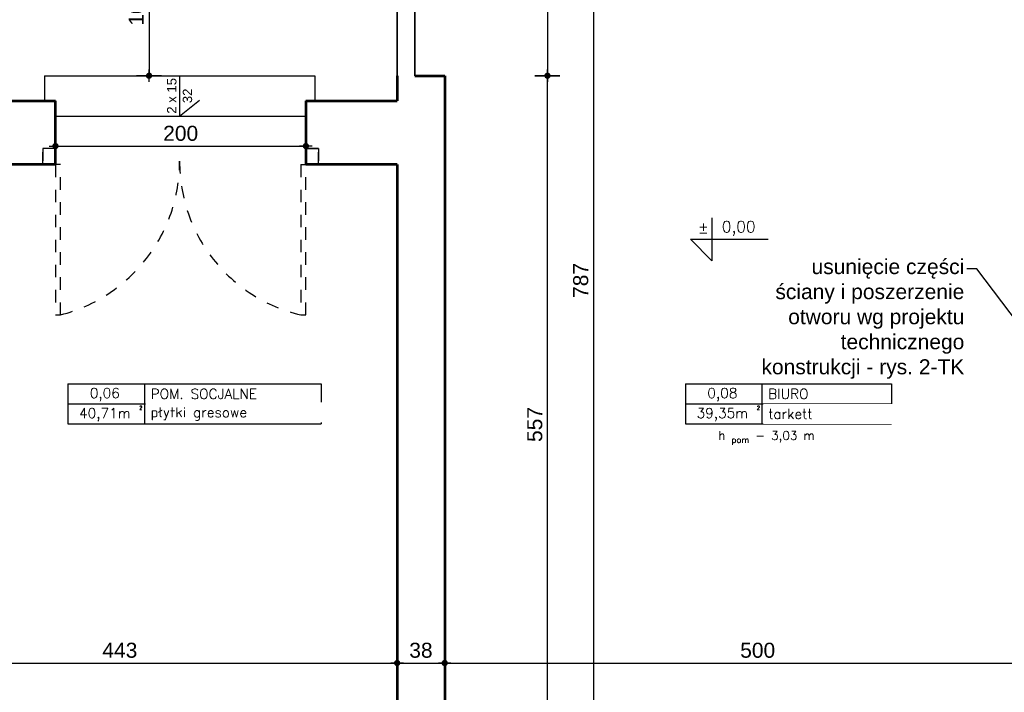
# Model space of a CAD drawing. Header units: millimetres. Extents: x 11979 to 37895, y 18730 to 47884.
# Tile 223 of 256: x 34311 to 35098, y 44335 to 44872. Entities that reach past the tile are written whole.
import ezdxf
from ezdxf import colors
from ezdxf.entities.mleader import LeaderData, LeaderLine
from ezdxf.enums import TextEntityAlignment as Align
from ezdxf.math import Vec2, Vec3

# ---------------------------------------------------------------- set-up
doc = ezdxf.new("R2010")
doc.units = ezdxf.units.MM
doc.linetypes.add('4002', pattern=[2, 1, -1])
doc.linetypes.add('DASHED', pattern=[19.05, 12.7, -6.35])
for name, color, linetype in [('- niebieska cienka - izolacja', 120, 'Continuous'), ('-LI-WIDOK', 2, 'Continuous'), ('-MEBLE', 1, 'Continuous'), ('-WYMIAR', 8, 'Continuous'), ('_PROJEKTOWANE', 5, 'Continuous'), ('drzwi łuk', 1, 'Continuous'), ('PROJEKTOWANE', 5, 'Continuous')]:
    doc.layers.add(name, color=color, linetype=linetype)
for name, color, linetype, lineweight in [('-ŚCIANY DZIAŁOWE', 3, 'Continuous', 35), ('-ŚCIANY NOŚNE', 4, 'Continuous', 53), ('CIENKA - KRESKOWANIA', 254, 'Continuous', 0), ('CIENKA - OPISY', 2, 'Continuous', 25)]:
    doc.layers.add(name, color=color, linetype=linetype, lineweight=lineweight)
doc.layers.add('DO USU', color=7, linetype='Continuous', true_color=0x969696)
doc.styles.add('SIMPLEX', font='simplex')
doc.styles.get("Standard").update_dxf_attribs({"font": 'arial.ttf'})
doc.dimstyles.new('CZA-KROPKA-50', dxfattribs={"dimtxt": 12, "dimasz": 1, "dimexe": 2, "dimexo": 25, "dimgap": 4, "dimtad": 1, "dimdec": 1, "dimrnd": 0.5, "dimzin": 9, "dimdsep": 46, "dimtxsty": 'Standard', "dimblk": 'CZA-KROPKA', "dimblk1": 'CZA-KROPKA', "dimblk2": 'CZA-KROPKA', "dimsah": 1, "dimcen": -20, "dimse1": 1, "dimse2": 1, "dimclrd": 8, "dimclre": 8, "dimclrt": 9, "dimadec": 0, "dimazin": 0, "dimtfac": 1, "dimtdec": 1, "dimtmove": 1, "dimatfit": 3, "dimldrblk": 'CZA-KROPKA', "dimfxl": 1, "dimtolj": 1, "dimtzin": 9, "dimarcsym": 0})

# ---------------------------------------------------------------- blocks, each defined once
blk = doc.blocks.new('CZA-KROPKA')
at = {"layer": '-WYMIAR', "linetype": 'ByBlock'}
for p, q in [((0, 10), (0, -10)), ((5, 0), (-5, 0))]:
    blk.add_line(p, q, dxfattribs=at)
at = {"layer": '-WYMIAR', "linetype": 'ByBlock', "const_width": 2.5}
blk.add_lwpolyline([(-1.25, 0, 1), (1.25, 0, 1)], format="xyb", close=True, dxfattribs=at)
blk = doc.blocks.new('*D2686')
at = {"layer": '-LI-WIDOK', "color": 8, "lineweight": -2}
blk.add_line((34170.93, 44358.43), (34611.93, 44358.43), dxfattribs=at)
at = {"layer": 'Defpoints', "color": 0}
for p in [(34169.93, 44619.43), (34612.93, 44358.43), (34612.93, 44358.43)]:
    blk.add_point(p, dxfattribs=at)
at = {"layer": '-LI-WIDOK', "color": 8, "lineweight": -2, "rotation": 180}
blk.add_blockref('CZA-KROPKA', (34169.93, 44358.43), dxfattribs=at)
at = {"layer": '-LI-WIDOK', "color": 8, "lineweight": -2}
blk.add_blockref('CZA-KROPKA', (34612.93, 44358.43), dxfattribs=at)
at = {"layer": '-LI-WIDOK', "color": 9, "insert": (34391.43, 44368.56), "char_height": 12, "attachment_point": 5}
blk.add_mtext('\\A1;443', dxfattribs=at)
blk = doc.blocks.new('*D2687')
at = {"layer": '-LI-WIDOK', "color": 8, "lineweight": -2}
blk.add_line((34613.93, 44358.43), (34649.93, 44358.43), dxfattribs=at)
at = {"layer": 'Defpoints', "color": 0}
for p in [(34612.93, 44358.43), (34650.93, 44358.43), (34650.93, 44358.43)]:
    blk.add_point(p, dxfattribs=at)
at = {"layer": '-LI-WIDOK', "color": 8, "lineweight": -2, "rotation": 180}
blk.add_blockref('CZA-KROPKA', (34612.93, 44358.43), dxfattribs=at)
at = {"layer": '-LI-WIDOK', "color": 8, "lineweight": -2}
blk.add_blockref('CZA-KROPKA', (34650.93, 44358.43), dxfattribs=at)
at = {"layer": '-LI-WIDOK', "color": 9, "insert": (34631.93, 44368.56), "char_height": 12, "attachment_point": 5}
blk.add_mtext('\\A1;38', dxfattribs=at)
blk = doc.blocks.new('*D2688')
at = {"layer": '-LI-WIDOK', "color": 8, "lineweight": -2}
blk.add_line((34651.93, 44358.43), (35149.93, 44358.43), dxfattribs=at)
at = {"layer": 'Defpoints', "color": 0}
for p in [(34650.93, 44358.43), (35150.93, 44358.43), (35150.93, 44357.93)]:
    blk.add_point(p, dxfattribs=at)
at = {"layer": '-LI-WIDOK', "color": 8, "lineweight": -2, "rotation": 180}
blk.add_blockref('CZA-KROPKA', (34650.93, 44358.43), dxfattribs=at)
at = {"layer": '-LI-WIDOK', "color": 8, "lineweight": -2}
blk.add_blockref('CZA-KROPKA', (35150.93, 44358.43), dxfattribs=at)
at = {"layer": '-LI-WIDOK', "color": 9, "insert": (34900.93, 44368.56), "char_height": 12, "attachment_point": 5}
blk.add_mtext('\\A1;500', dxfattribs=at)
blk = doc.blocks.new('*D2738')
at = {"layer": '-LI-WIDOK', "color": 8, "lineweight": -2}
blk.add_line((34132.93, 45280.39), (36311.93, 45280.39), dxfattribs=at)
at = {"layer": 'Defpoints', "color": 0}
for p in [(36312.93, 45280.39), (34131.93, 45022.13), (36312.93, 44721.13)]:
    blk.add_point(p, dxfattribs=at)
at = {"layer": '-LI-WIDOK', "color": 8, "lineweight": -2, "rotation": 180}
blk.add_blockref('CZA-KROPKA', (34131.93, 45280.39), dxfattribs=at)
at = {"layer": '-LI-WIDOK', "color": 8, "lineweight": -2}
blk.add_blockref('CZA-KROPKA', (36312.93, 45280.39), dxfattribs=at)
at = {"layer": '-LI-WIDOK', "color": 9, "insert": (35222.43, 45290.52), "char_height": 12, "attachment_point": 5}
blk.add_mtext('\\A1;2181', dxfattribs=at)
blk = doc.blocks.new('*D2755')
at = {"layer": '-LI-WIDOK', "color": 8, "lineweight": -2}
blk.add_line((34005.68, 45107.43), (34005.68, 43687.43), dxfattribs=at)
at = {"layer": 'Defpoints', "color": 0}
for p in [(34131.93, 45108.43), (34005.68, 43686.43), (34612.93, 43686.43)]:
    blk.add_point(p, dxfattribs=at)
at = {"layer": '-LI-WIDOK', "color": 8, "lineweight": -2}
for p, rotation in [((34005.68, 45108.43), 90), ((34005.68, 43686.43), 270)]:
    blk.add_blockref('CZA-KROPKA', p, dxfattribs=dict(at, rotation=rotation))
at = {"layer": '-LI-WIDOK', "color": 9, "insert": (33995.65, 44397.43), "char_height": 12, "attachment_point": 5, "rotation": 90}
blk.add_mtext('\\A1;1422', dxfattribs=at)
blk = doc.blocks.new('*D2790')
at = {"layer": '-ŚCIANY DZIAŁOWE', "color": 8, "lineweight": -2}
blk.add_line((34733, 44271.43), (34733, 44826.43), dxfattribs=at)
at = {"layer": 'Defpoints', "color": 0}
for p in [(34650.93, 44827.43), (34733, 44827.43), (34650.93, 44270.43)]:
    blk.add_point(p, dxfattribs=at)
at = {"layer": '-ŚCIANY DZIAŁOWE', "color": 8, "lineweight": -2}
for p, rotation in [((34733, 44827.43), 90), ((34733, 44270.43), 270)]:
    blk.add_blockref('CZA-KROPKA', p, dxfattribs=dict(at, rotation=rotation))
at = {"layer": '-ŚCIANY DZIAŁOWE', "color": 9, "insert": (34722.9, 44548.93), "char_height": 12, "attachment_point": 5, "rotation": 90, "bg_fill": 3, "box_fill_scale": 1.1, "bg_fill_color": 257, "bg_fill_transparency": 0}
blk.add_mtext('\\A1;557', dxfattribs=at)
blk = doc.blocks.new('*D2791')
at = {"layer": '-ŚCIANY DZIAŁOWE', "color": 8, "lineweight": -2}
blk.add_line((34733, 44966.43), (34733, 44828.43), dxfattribs=at)
at = {"layer": 'Defpoints', "color": 0}
for p in [(34650.93, 44967.43), (34650.93, 44827.43), (34733, 44827.43)]:
    blk.add_point(p, dxfattribs=at)
at = {"layer": '-ŚCIANY DZIAŁOWE', "color": 8, "lineweight": -2}
for p, rotation in [((34733, 44967.43), 90), ((34733, 44827.43), 270)]:
    blk.add_blockref('CZA-KROPKA', p, dxfattribs=dict(at, rotation=rotation))
at = {"layer": '-ŚCIANY DZIAŁOWE', "color": 9, "insert": (34722.87, 44897.43), "char_height": 12, "attachment_point": 5, "rotation": 90, "bg_fill": 3, "box_fill_scale": 1.1, "bg_fill_color": 257, "bg_fill_transparency": 0}
blk.add_mtext('\\A1;140', dxfattribs=at)
blk = doc.blocks.new('*D2794')
at = {"layer": 'Defpoints', "color": 0}
for p in [(34340.02, 44807.43), (34540.02, 44807.43), (34540.02, 44771.24)]:
    blk.add_point(p, dxfattribs=at)
at = {"layer": 'PROJEKTOWANE', "color": 8, "lineweight": -2}
blk.add_line((34341.02, 44771.24), (34539.02, 44771.24), dxfattribs=at)
at = {"layer": 'PROJEKTOWANE', "color": 8, "lineweight": -2, "rotation": 180}
blk.add_blockref('CZA-KROPKA', (34340.02, 44771.24), dxfattribs=at)
at = {"layer": 'PROJEKTOWANE', "color": 8, "lineweight": -2}
blk.add_blockref('CZA-KROPKA', (34540.02, 44771.24), dxfattribs=at)
at = {"layer": 'PROJEKTOWANE', "color": 9, "insert": (34440.02, 44781.37), "char_height": 12, "attachment_point": 5, "bg_fill": 3, "box_fill_scale": 1.1, "bg_fill_color": 257, "bg_fill_transparency": 0}
blk.add_mtext('\\A1;200', dxfattribs=at)
blk = doc.blocks.new('*D2582')
at = {"layer": '_PROJEKTOWANE', "color": 8, "lineweight": -2}
blk.add_line((34414.76, 44934.43), (34414.76, 44828.43), dxfattribs=at)
at = {"layer": 'Defpoints', "color": 0}
for p in [(34440.93, 44935.43), (34331.11, 44827.43), (34414.76, 44827.43)]:
    blk.add_point(p, dxfattribs=at)
at = {"layer": '_PROJEKTOWANE', "color": 8, "lineweight": -2}
for p, rotation in [((34414.76, 44935.43), 90), ((34414.76, 44827.43), 270)]:
    blk.add_blockref('CZA-KROPKA', p, dxfattribs=dict(at, rotation=rotation))
at = {"layer": '_PROJEKTOWANE', "color": 9, "insert": (34404.64, 44881.43), "char_height": 12, "attachment_point": 5, "rotation": 90}
blk.add_mtext('\\A1;108', dxfattribs=at)
blk = doc.blocks.new('*D2931')
at = {"layer": '_PROJEKTOWANE', "color": 8, "lineweight": -2}
blk.add_line((34769.74, 45056.43), (34769.74, 44271.43), dxfattribs=at)
at = {"layer": 'Defpoints', "color": 0}
for p in [(34781.58, 45057.43), (34769.74, 44270.43), (34781.58, 44270.43)]:
    blk.add_point(p, dxfattribs=at)
at = {"layer": '_PROJEKTOWANE', "color": 8, "lineweight": -2}
for p, rotation in [((34769.74, 45057.43), 90), ((34769.74, 44270.43), 270)]:
    blk.add_blockref('CZA-KROPKA', p, dxfattribs=dict(at, rotation=rotation))
at = {"layer": '_PROJEKTOWANE', "color": 9, "insert": (34759.61, 44663.93), "char_height": 12, "attachment_point": 5, "rotation": 90}
blk.add_mtext('\\A1;787', dxfattribs=at)

msp = doc.modelspace()

# ---------------------------------------------------------------- linework, layer by layer
at = {"layer": '-MEBLE'}
for p, q in [((34864.4, 44714.01), (34864.4, 44679.73)), ((34847.25, 44696.87), (34909.25, 44696.87)), ((34847.25, 44696.87), (34864.4, 44679.73))]:
    msp.add_line(p, q, dxfattribs=at)
at = {"layer": '-ŚCIANY DZIAŁOWE'}
for p, q in [((34612.93, 44827.43), (34612.93, 44967.43)), ((34626.93, 44827.43), (34626.93, 44967.43))]:
    msp.add_line(p, q, dxfattribs=at)
at = {"layer": '-ŚCIANY NOŚNE'}
for p, q in [((34612.93, 44827.43), (34612.93, 44807.43)), ((34626.93, 44827.43), (34650.93, 44827.43)), ((34626.93, 44827.43), (34650.93, 44827.43)), ((34650.93, 44827.43), (34650.93, 44270.43)), ((34297.93, 44807.43), (34340.02, 44807.43)), ((34340.02, 44756.43), (34340.02, 44807.43)), ((34540.02, 44807.43), (34612.93, 44807.43)), ((34540.02, 44807.43), (34540.02, 44756.43)), ((34340.02, 44756.43), (34297.93, 44756.43)), ((34612.93, 44756.43), (34540.02, 44756.43)), ((34612.93, 44756.43), (34612.93, 44183.43))]:
    msp.add_line(p, q, dxfattribs=at)
at = {"layer": 'CIENKA - KRESKOWANIA', "linetype": 'DASHED', "ltscale": 0.5}
msp.add_line((34319.93, 44756.43), (34330.02, 44756.43), dxfattribs=at)
at = {"layer": 'CIENKA - OPISY'}
for p, q in [((34331.11, 44827.43), (34547.23, 44827.43)), ((34331.11, 44827.43), (34331.11, 44807.43)), ((34547.23, 44827.43), (34547.23, 44807.43))]:
    msp.add_line(p, q, dxfattribs=at)
at = {"layer": 'DO USU', "linetype": '4002', "ltscale": 10}
for p, q in [((34340.02, 44769.43), (34330.02, 44769.43)), ((34330.02, 44769.43), (34330.02, 44756.43)), ((34340.02, 44769.43), (34330.02, 44769.43)), ((34330.02, 44769.43), (34330.02, 44756.43)), ((34340.02, 44756.43), (34340.02, 44769.43)), ((34540.02, 44769.43), (34550.02, 44769.43)), ((34550.02, 44769.43), (34540.02, 44769.43)), ((34540.02, 44769.43), (34540.02, 44756.43)), ((34550.02, 44769.43), (34550.02, 44756.43)), ((34550.02, 44756.43), (34550.02, 44769.43)), ((34330.02, 44756.43), (34330.02, 44766.43)), ((34340.02, 44766.43), (34340.02, 44756.43)), ((34540.02, 44766.43), (34540.02, 44756.43)), ((34550.02, 44756.43), (34550.02, 44766.43)), ((34340.02, 44756.43), (34330.02, 44756.43)), ((34330.02, 44756.43), (34340.02, 44756.43)), ((34344.02, 44756.43), (34340.02, 44756.43)), ((34340.02, 44756.43), (34340.02, 44636.43)), ((34344.02, 44636.43), (34344.02, 44756.43)), ((34536.02, 44756.43), (34540.02, 44756.43)), ((34536.02, 44756.43), (34536.02, 44636.43)), ((34540.02, 44756.43), (34550.02, 44756.43)), ((34540.02, 44756.43), (34550.02, 44756.43)), ((34540.02, 44636.43), (34540.02, 44756.43)), ((34340.02, 44636.43), (34344.02, 44636.43)), ((34536.02, 44636.43), (34540.02, 44636.43))]:
    msp.add_line(p, q, dxfattribs=at)
for centre, radius, start, end in [((34312.99, 44758.82), 126.2, 284.23354, 0.19696), ((34564.49, 44758.45), 125.3, 179.63068, 256.8686)]:
    msp.add_arc(centre, radius, start, end, dxfattribs=at)
at = {"layer": 'drzwi łuk', "ltscale": 0.5}
for p, q in [((34349.97, 44581.35), (34552.18, 44581.35)), ((34349.97, 44581.35), (34349.97, 44549.35)), ((34411.04, 44581.35), (34411.04, 44549.35)), ((34552.18, 44581.35), (34552.18, 44549.35)), ((34843.26, 44581.35), (35007.89, 44581.35)), ((34843.26, 44581.35), (34843.26, 44549.35)), ((34904.33, 44581.35), (34904.33, 44549.35)), ((35007.89, 44581.35), (35007.89, 44549.35)), ((34349.97, 44565.35), (34552.18, 44565.35)), ((34843.26, 44565.35), (35007.89, 44565.35)), ((34349.97, 44549.35), (34552.18, 44549.35)), ((34843.26, 44549.35), (35007.89, 44549.35))]:
    msp.add_line(p, q, dxfattribs=at)

# ---------------------------------------------------------------- texts
at = {"layer": '-LI-WIDOK', "style": 'SIMPLEX'}
for s, p in [('%%P', (34857.53, 44706.25)), ('0,00', (34885.75, 44705.48))]:
    msp.add_text(s, height=9, dxfattribs=at).set_placement(p, align=Align.MIDDLE)
for s, height, p in [('0,06', 8, (34379.43, 44573.99)), ('0,08', 8, (34872.73, 44573.99)), ('2', 3, (34408.19, 44562.19)), ('2', 3, (34901.49, 44562.19)), ('40,71m', 8, (34379.43, 44557.99)), ('39,35m', 8, (34872.73, 44557.99))]:
    msp.add_text(s, height=height, dxfattribs=at).set_placement(p, align=Align.MIDDLE_CENTER)
at = {"layer": '-LI-WIDOK', "char_height": 8, "width": 172.5953, "attachment_point": 4, "style": 'SIMPLEX'}
for s, insert in [('POM. SOCJALNE', (34416.04, 44573.35)), ('BIURO', (34909.33, 44573.35))]:
    msp.add_mtext(s, dxfattribs=dict(at, insert=insert))

# ---------------------------------------------------------------- dimensions: what is measured, and where the dimension line sits
at = {"layer": '-LI-WIDOK'}
for base, p1, p2, picture, middle in [((36312.93, 45280.39), (34131.93, 45022.13), (36312.93, 44721.13), '*D2738', (35222.43, 45290.52)), ((34612.93, 44358.43), (34169.93, 44619.43), (34612.93, 44358.43), '*D2686', (34391.43, 44368.56)), ((34650.93, 44358.43), (34612.93, 44358.43), (34650.93, 44358.43), '*D2687', (34631.93, 44368.56)), ((35150.93, 44358.43), (34650.93, 44358.43), (35150.93, 44357.93), '*D2688', (34900.93, 44368.56))]:
    dim = msp.add_linear_dim(base=base, p1=p1, p2=p2, dimstyle='CZA-KROPKA-50', override={"dimfxl": 0, "dimfxlon": 1}, dxfattribs=at)
    dim.commit()
    dim.dimension.update_dxf_attribs({"geometry": picture, "text_midpoint": middle})
dim = msp.add_linear_dim(base=(34005.68, 43686.43), p1=(34131.93, 45108.43), p2=(34612.93, 43686.43), angle=90, dimstyle='CZA-KROPKA-50', override={"dimfxl": 0, "dimfxlon": 1}, dxfattribs=at)
dim.commit()
dim.dimension.update_dxf_attribs({"geometry": '*D2755', "text_midpoint": (33995.65, 44397.43)})
at = {"layer": '_PROJEKTOWANE'}
for base, p1, p2, picture, middle in [((34769.74, 44270.43), (34781.58, 45057.43), (34781.58, 44270.43), '*D2931', (34759.61, 44663.93)), ((34414.76, 44827.43), (34440.93, 44935.43), (34331.11, 44827.43), '*D2582', (34404.64, 44881.43))]:
    dim = msp.add_linear_dim(base=base, p1=p1, p2=p2, angle=90, dimstyle='CZA-KROPKA-50', dxfattribs=at)
    dim.commit()
    dim.dimension.update_dxf_attribs({"geometry": picture, "text_midpoint": middle})

# ---------------------------------------------------------------- next in the draw order: texts
at = {"layer": '-LI-WIDOK', "insert": (34869.46, 44543.67), "char_height": 7, "width": 126.3737, "attachment_point": 1, "style": 'SIMPLEX', "bg_fill": 2}
msp.add_mtext('\\A1;h {\\H0.7x;\\S^ pom;} - 3,03 m', dxfattribs=at)
at = {"layer": 'PROJEKTOWANE', "char_height": 8, "width": 147.6436, "attachment_point": 4, "style": 'SIMPLEX', "bg_fill": 2}
for s, insert in [('płytki gresowe ', (34416.04, 44557.35)), ('tarkett', (34909.33, 44557.35))]:
    msp.add_mtext(s, dxfattribs=dict(at, insert=insert))

# ---------------------------------------------------------------- next in the draw order: dimensions: what is measured, and where the dimension line sits
at = {"layer": '-ŚCIANY DZIAŁOWE'}
dim = msp.add_linear_dim(base=(34733, 44827.43), p1=(34650.93, 44270.43), p2=(34650.93, 44827.43), angle=90, dimstyle='CZA-KROPKA-50', override={"dimfxl": 0, "dimfxlon": 1, "dimtfill": 1}, dxfattribs=at)
dim.commit()
dim.dimension.update_dxf_attribs({"geometry": '*D2790', "text_midpoint": (34722.9, 44548.93)})
at = {"layer": 'PROJEKTOWANE'}
dim = msp.add_linear_dim(base=(34540.02, 44771.24), p1=(34340.02, 44807.43), p2=(34540.02, 44807.43), dimstyle='CZA-KROPKA-50', override={"dimfxl": 0, "dimfxlon": 1, "dimtfill": 1}, dxfattribs=at)
dim.commit()
dim.dimension.update_dxf_attribs({"geometry": '*D2794', "text_midpoint": (34440.02, 44781.37)})

# ---------------------------------------------------------------- next in the draw order: linework, layer by layer
at = {"layer": '-LI-WIDOK'}
msp.add_line((34340.02, 44795.23), (34540.02, 44795.23), dxfattribs=at)
at = {"layer": 'CIENKA - OPISY'}
for p, q in [((34439.17, 44827.43), (34439.17, 44795.23)), ((34439.17, 44795.23), (34455.06, 44807.79))]:
    msp.add_line(p, q, dxfattribs=at)

# ---------------------------------------------------------------- next in the draw order: texts
at = {"layer": '-LI-WIDOK', "insert": (34429.15, 44790.37), "char_height": 7.5, "width": 41.9251, "attachment_point": 1, "rotation": 90}
msp.add_mtext('\\pxqc;2 x 15\\P32', dxfattribs=at)

# ---------------------------------------------------------------- next in the draw order: dimensions: what is measured, and where the dimension line sits
at = {"layer": '-ŚCIANY DZIAŁOWE'}
dim = msp.add_linear_dim(base=(34733, 44827.43), p1=(34650.93, 44967.43), p2=(34650.93, 44827.43), angle=90, dimstyle='CZA-KROPKA-50', override={"dimfxl": 0, "dimfxlon": 1, "dimtfill": 1}, dxfattribs=at)
dim.commit()
dim.dimension.update_dxf_attribs({"geometry": '*D2791', "text_midpoint": (34722.87, 44897.43)})

# ---------------------------------------------------------------- next in the draw order: leaders
at = {"layer": '- niebieska cienka - izolacja'}
ml = msp.add_multileader_mtext('Standard', dxfattribs=at)
ml.set_content('usunięcie części ściany i poszerzenie otworu {\\fArial|b0|i0|c0|p34;wg projektu technicznego konstrukcji - rys. 2-TK }', color=256)
ml.set_leader_properties()
ml.build(insert=Vec2(0, 0))
ctx = ml.context
ctx.base_point, ctx.char_height, ctx.plane_origin = Vec3(34903.06, 44673.24), 12, Vec3(34687.57, 44551.11)
ctx.text_align_type = 2
notes = []
notes.append((ctx, [(0, (1, 1, 0), (35075.99, 44673.24), (-1, 0), 8, [(0, [(35150.93, 44574.06)], 256, [])])]))
ctx.mtext.insert, ctx.mtext.width, ctx.mtext.alignment, ctx.mtext.flow_direction = Vec3(35065.99, 44681.01), 164.3133, 3, 5
for ctx, leaders in notes:
    for number, flags, end, landing, length, lines in leaders:
        leader = LeaderData()
        leader.index, (leader.has_last_leader_line, leader.has_dogleg_vector, leader.attachment_direction) = number, flags
        leader.last_leader_point, leader.dogleg_vector, leader.dogleg_length = Vec3(end), Vec3(landing), length
        for number, points, colour, breaks in lines:
            line = LeaderLine()
            line.index, line.vertices, line.color, line.breaks = number, Vec3.list(points), colors.encode_raw_color(colour), breaks
            leader.lines.append(line)
        ctx.leaders.append(leader)

doc.saveas('drawing.dxf')
